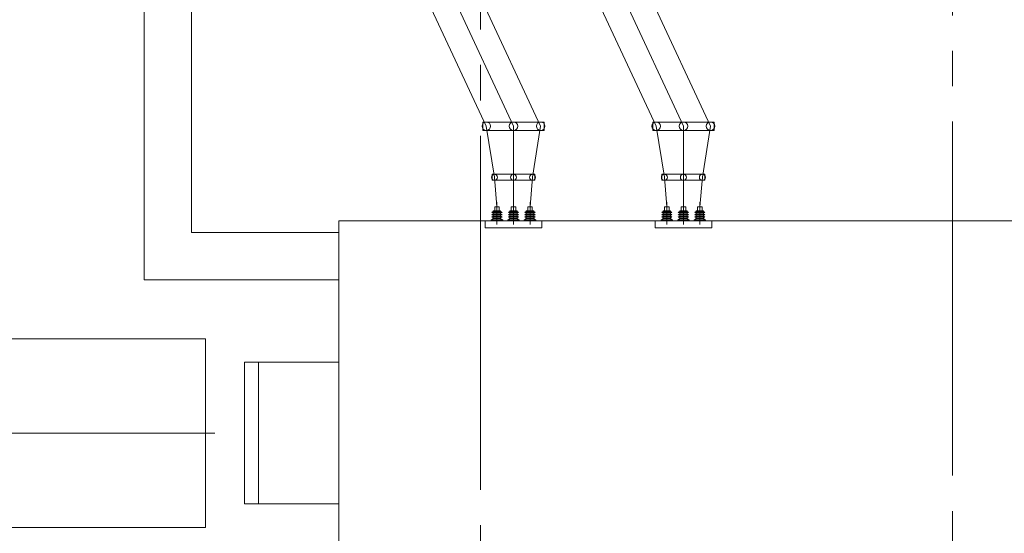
# Model space of a CAD drawing. Header units: millimetres. Extents: x 0 to 420, y 0 to 297.
# Tile 3 of 17: x 78 to 120, y 108 to 130. Entities that reach past the tile are written whole.
import ezdxf

# ---------------------------------------------------------------- set-up
doc = ezdxf.new("R2010")
doc.units = ezdxf.units.MM
doc.linetypes.add('K5LT_AXLED', pattern=[19.5, 15, -1.5, 1.5, -1.5])
doc.linetypes.add('K5LT_THIN', pattern=[0])
doc.layers.add('Ошиновка', color=7, linetype='Continuous', true_color=0xffd700)

# ---------------------------------------------------------------- blocks, each defined once
blk = doc.blocks.new('U83')
at = {"color": 4, "linetype": 'K5LT_THIN', "lineweight": 9, "true_color": 0x00ffff}
for p, q in [((91.6, 121.1), (91.6, 103.1)), ((139.2, 121.1), (91.6, 121.1))]:
    blk.add_line(p, q, dxfattribs=at)
blk = doc.blocks.new('U149')
at = {"color": 4, "linetype": 'K5LT_THIN', "lineweight": 9, "true_color": 0x00ffff}
for p, q in [((87.6, 109.1), (87.6, 115.1)), ((87.6, 115.1), (91.6, 115.1)), ((91.6, 115.1), (91.6, 109.1)), ((91.6, 109.1), (87.6, 109.1))]:
    blk.add_line(p, q, dxfattribs=at)
blk = doc.blocks.new('U361')
at = {"color": 4, "linetype": 'K5LT_THIN', "lineweight": 9, "true_color": 0x00ffff}
for p, q in [((98.3, 121.891), (98.3, 120.945)), ((99, 121.891), (99, 120.945)), ((99.7, 121.891), (99.7, 120.945)), ((98.085, 121.45), (98.144, 121.494)), ((98.085, 121.45), (98.515, 121.45)), ((98.144, 121.516), (98.456, 121.516)), ((98.144, 121.516), (98.456, 121.516)), ((98.144, 121.494), (98.144, 121.516)), ((98.144, 121.494), (98.456, 121.494)), ((98.144, 121.388), (98.144, 121.45)), ((98.203, 121.516), (98.203, 121.688)), ((98.203, 121.688), (98.397, 121.688)), ((98.397, 121.688), (98.397, 121.516)), ((98.456, 121.516), (98.456, 121.494)), ((98.515, 121.45), (98.456, 121.494)), ((98.456, 121.45), (98.456, 121.388)), ((98.785, 121.45), (98.844, 121.494)), ((98.785, 121.45), (99.215, 121.45)), ((98.844, 121.516), (99.156, 121.516)), ((98.844, 121.516), (99.156, 121.516)), ((98.844, 121.494), (98.844, 121.516)), ((98.844, 121.494), (99.156, 121.494)), ((98.844, 121.388), (98.844, 121.45)), ((98.903, 121.516), (98.903, 121.688)), ((98.903, 121.688), (99.097, 121.688)), ((99.097, 121.688), (99.097, 121.516)), ((99.156, 121.516), (99.156, 121.494)), ((99.215, 121.45), (99.156, 121.494)), ((99.156, 121.45), (99.156, 121.388)), ((99.485, 121.45), (99.544, 121.494)), ((99.485, 121.45), (99.915, 121.45)), ((99.544, 121.516), (99.856, 121.516)), ((99.544, 121.516), (99.856, 121.516)), ((99.544, 121.494), (99.544, 121.516)), ((99.544, 121.494), (99.856, 121.494)), ((99.544, 121.388), (99.544, 121.45)), ((99.603, 121.516), (99.603, 121.688)), ((99.603, 121.688), (99.797, 121.688)), ((99.797, 121.688), (99.797, 121.516)), ((99.856, 121.516), (99.856, 121.494)), ((99.915, 121.45), (99.856, 121.494)), ((99.856, 121.45), (99.856, 121.388)), ((97.8, 120.8), (97.8, 121.1)), ((97.8, 121.1), (100.2, 121.1)), ((98.058, 121.1), (98.058, 121.144)), ((98.058, 121.144), (98.542, 121.144)), ((98.542, 121.1), (98.058, 121.1)), ((98.085, 121.344), (98.144, 121.388)), ((98.085, 121.344), (98.515, 121.344)), ((98.085, 121.244), (98.144, 121.288)), ((98.085, 121.244), (98.515, 121.244)), ((98.085, 121.144), (98.144, 121.188)), ((98.085, 121.144), (98.515, 121.144)), ((98.515, 121.144), (98.085, 121.144)), ((98.144, 121.388), (98.456, 121.388)), ((98.144, 121.288), (98.144, 121.344)), ((98.144, 121.288), (98.456, 121.288)), ((98.144, 121.188), (98.144, 121.244)), ((98.144, 121.188), (98.456, 121.188)), ((98.456, 121.144), (98.144, 121.144)), ((98.397, 121.1), (98.203, 121.1)), ((98.515, 121.344), (98.456, 121.388)), ((98.456, 121.344), (98.456, 121.288)), ((98.515, 121.244), (98.456, 121.288)), ((98.456, 121.244), (98.456, 121.188)), ((98.515, 121.144), (98.456, 121.188)), ((98.542, 121.144), (98.542, 121.1)), ((98.758, 121.1), (98.758, 121.144)), ((98.758, 121.144), (99.242, 121.144)), ((99.242, 121.1), (98.758, 121.1)), ((98.785, 121.344), (98.844, 121.388)), ((98.785, 121.344), (99.215, 121.344)), ((98.785, 121.244), (98.844, 121.288)), ((98.785, 121.244), (99.215, 121.244)), ((98.785, 121.144), (98.844, 121.188)), ((98.785, 121.144), (99.215, 121.144)), ((99.215, 121.144), (98.785, 121.144)), ((98.844, 121.388), (99.156, 121.388)), ((98.844, 121.288), (98.844, 121.344)), ((98.844, 121.288), (99.156, 121.288)), ((98.844, 121.188), (98.844, 121.244)), ((98.844, 121.188), (99.156, 121.188)), ((99.156, 121.144), (98.844, 121.144)), ((99.097, 121.1), (98.903, 121.1)), ((99.215, 121.344), (99.156, 121.388)), ((99.156, 121.344), (99.156, 121.288)), ((99.215, 121.244), (99.156, 121.288)), ((99.156, 121.244), (99.156, 121.188)), ((99.215, 121.144), (99.156, 121.188)), ((99.242, 121.144), (99.242, 121.1)), ((99.458, 121.1), (99.458, 121.144)), ((99.458, 121.144), (99.942, 121.144)), ((99.942, 121.1), (99.458, 121.1)), ((99.485, 121.344), (99.544, 121.388)), ((99.485, 121.344), (99.915, 121.344)), ((99.485, 121.244), (99.544, 121.288)), ((99.485, 121.244), (99.915, 121.244)), ((99.485, 121.144), (99.544, 121.188)), ((99.485, 121.144), (99.915, 121.144)), ((99.915, 121.144), (99.485, 121.144)), ((99.544, 121.388), (99.856, 121.388)), ((99.544, 121.288), (99.544, 121.344)), ((99.544, 121.288), (99.856, 121.288)), ((99.544, 121.188), (99.544, 121.244)), ((99.544, 121.188), (99.856, 121.188)), ((99.856, 121.144), (99.544, 121.144)), ((99.797, 121.1), (99.603, 121.1)), ((99.915, 121.344), (99.856, 121.388)), ((99.856, 121.344), (99.856, 121.288)), ((99.915, 121.244), (99.856, 121.288)), ((99.856, 121.244), (99.856, 121.188)), ((99.915, 121.144), (99.856, 121.188)), ((99.942, 121.144), (99.942, 121.1)), ((100.2, 121.1), (100.2, 120.8)), ((100.2, 120.8), (97.8, 120.8))]:
    blk.add_line(p, q, dxfattribs=at)
blk = doc.blocks.new('U362')
at = {"color": 4, "linetype": 'K5LT_THIN', "lineweight": 9, "true_color": 0x00ffff}
for p, q in [((97.7, 125.281), (100.3, 125.281)), ((97.7, 124.918), (97.7, 125.281)), ((100.3, 125.281), (100.3, 124.918)), ((100.3, 124.918), (97.7, 124.918))]:
    blk.add_line(p, q, dxfattribs=at)
for centre, start, end in [((97.849, 125.1), 0, 180), ((99, 125.1), 0, 180), ((100.152, 125.1), 0, 180), ((97.849, 125.1), 180, 0), ((99, 125.1), 180, 0), ((100.152, 125.1), 180, 0)]:
    blk.add_arc(centre, 0.181, start, end, dxfattribs=at)
blk = doc.blocks.new('U363')
at = {"color": 4, "linetype": 'K5LT_THIN', "lineweight": 9, "true_color": 0x00ffff}
for p, q in [((98.09, 123.067), (99.91, 123.067)), ((98.09, 122.813), (98.09, 123.067)), ((99.91, 122.813), (98.09, 122.813)), ((99.91, 123.067), (99.91, 122.813))]:
    blk.add_line(p, q, dxfattribs=at)
for centre, start, end in [((98.194, 122.94), 0, 180), ((98.194, 122.94), 180, 0), ((99, 122.94), 0, 180), ((99, 122.94), 180, 0), ((99.806, 122.94), 0, 180), ((99.806, 122.94), 180, 0)]:
    blk.add_arc(centre, 0.127, start, end, dxfattribs=at)
blk = doc.blocks.new('U366')
at = {"color": 4, "linetype": 'K5LT_THIN', "lineweight": 9, "true_color": 0x00ffff}
for p, q in [((105.5, 121.891), (105.5, 120.945)), ((106.2, 121.891), (106.2, 120.945)), ((106.9, 121.891), (106.9, 120.945)), ((105.285, 121.45), (105.344, 121.494)), ((105.285, 121.45), (105.715, 121.45)), ((105.344, 121.516), (105.656, 121.516)), ((105.344, 121.516), (105.656, 121.516)), ((105.344, 121.494), (105.344, 121.516)), ((105.344, 121.494), (105.656, 121.494)), ((105.344, 121.388), (105.344, 121.45)), ((105.403, 121.516), (105.403, 121.688)), ((105.403, 121.688), (105.597, 121.688)), ((105.597, 121.688), (105.597, 121.516)), ((105.656, 121.516), (105.656, 121.494)), ((105.715, 121.45), (105.656, 121.494)), ((105.656, 121.45), (105.656, 121.388)), ((105.985, 121.45), (106.044, 121.494)), ((105.985, 121.45), (106.415, 121.45)), ((106.044, 121.516), (106.356, 121.516)), ((106.044, 121.516), (106.356, 121.516)), ((106.044, 121.494), (106.044, 121.516)), ((106.044, 121.494), (106.356, 121.494)), ((106.044, 121.388), (106.044, 121.45)), ((106.103, 121.516), (106.103, 121.688)), ((106.103, 121.688), (106.297, 121.688)), ((106.297, 121.688), (106.297, 121.516)), ((106.356, 121.516), (106.356, 121.494)), ((106.415, 121.45), (106.356, 121.494)), ((106.356, 121.45), (106.356, 121.388)), ((106.685, 121.45), (106.744, 121.494)), ((106.685, 121.45), (107.115, 121.45)), ((106.744, 121.516), (107.056, 121.516)), ((106.744, 121.516), (107.056, 121.516)), ((106.744, 121.494), (106.744, 121.516)), ((106.744, 121.494), (107.056, 121.494)), ((106.744, 121.388), (106.744, 121.45)), ((106.803, 121.516), (106.803, 121.688)), ((106.803, 121.688), (106.997, 121.688)), ((106.997, 121.688), (106.997, 121.516)), ((107.056, 121.516), (107.056, 121.494)), ((107.115, 121.45), (107.056, 121.494)), ((107.056, 121.45), (107.056, 121.388)), ((105, 120.8), (105, 121.1)), ((105, 121.1), (107.4, 121.1)), ((105.258, 121.1), (105.258, 121.144)), ((105.258, 121.144), (105.742, 121.144)), ((105.742, 121.1), (105.258, 121.1)), ((105.285, 121.344), (105.344, 121.388)), ((105.285, 121.344), (105.715, 121.344)), ((105.285, 121.244), (105.344, 121.288)), ((105.285, 121.244), (105.715, 121.244)), ((105.285, 121.144), (105.344, 121.188)), ((105.285, 121.144), (105.715, 121.144)), ((105.715, 121.144), (105.285, 121.144)), ((105.344, 121.388), (105.656, 121.388)), ((105.344, 121.288), (105.344, 121.344)), ((105.344, 121.288), (105.656, 121.288)), ((105.344, 121.188), (105.344, 121.244)), ((105.344, 121.188), (105.656, 121.188)), ((105.656, 121.144), (105.344, 121.144)), ((105.597, 121.1), (105.403, 121.1)), ((105.715, 121.344), (105.656, 121.388)), ((105.656, 121.344), (105.656, 121.288)), ((105.715, 121.244), (105.656, 121.288)), ((105.656, 121.244), (105.656, 121.188)), ((105.715, 121.144), (105.656, 121.188)), ((105.742, 121.144), (105.742, 121.1)), ((105.958, 121.1), (105.958, 121.144)), ((105.958, 121.144), (106.442, 121.144)), ((106.442, 121.1), (105.958, 121.1)), ((105.985, 121.344), (106.044, 121.388)), ((105.985, 121.344), (106.415, 121.344)), ((105.985, 121.244), (106.044, 121.288)), ((105.985, 121.244), (106.415, 121.244)), ((105.985, 121.144), (106.044, 121.188)), ((105.985, 121.144), (106.415, 121.144)), ((106.415, 121.144), (105.985, 121.144)), ((106.044, 121.388), (106.356, 121.388)), ((106.044, 121.288), (106.044, 121.344)), ((106.044, 121.288), (106.356, 121.288)), ((106.044, 121.188), (106.044, 121.244)), ((106.044, 121.188), (106.356, 121.188)), ((106.356, 121.144), (106.044, 121.144)), ((106.297, 121.1), (106.103, 121.1)), ((106.415, 121.344), (106.356, 121.388)), ((106.356, 121.344), (106.356, 121.288)), ((106.415, 121.244), (106.356, 121.288)), ((106.356, 121.244), (106.356, 121.188)), ((106.415, 121.144), (106.356, 121.188)), ((106.442, 121.144), (106.442, 121.1)), ((106.658, 121.1), (106.658, 121.144)), ((106.658, 121.144), (107.142, 121.144)), ((107.142, 121.1), (106.658, 121.1)), ((106.685, 121.344), (106.744, 121.388)), ((106.685, 121.344), (107.115, 121.344)), ((106.685, 121.244), (106.744, 121.288)), ((106.685, 121.244), (107.115, 121.244)), ((106.685, 121.144), (106.744, 121.188)), ((106.685, 121.144), (107.115, 121.144)), ((107.115, 121.144), (106.685, 121.144)), ((106.744, 121.388), (107.056, 121.388)), ((106.744, 121.288), (106.744, 121.344)), ((106.744, 121.288), (107.056, 121.288)), ((106.744, 121.188), (106.744, 121.244)), ((106.744, 121.188), (107.056, 121.188)), ((107.056, 121.144), (106.744, 121.144)), ((106.997, 121.1), (106.803, 121.1)), ((107.115, 121.344), (107.056, 121.388)), ((107.056, 121.344), (107.056, 121.288)), ((107.115, 121.244), (107.056, 121.288)), ((107.056, 121.244), (107.056, 121.188)), ((107.115, 121.144), (107.056, 121.188)), ((107.142, 121.144), (107.142, 121.1)), ((107.4, 121.1), (107.4, 120.8)), ((107.4, 120.8), (105, 120.8))]:
    blk.add_line(p, q, dxfattribs=at)
blk = doc.blocks.new('U367')
at = {"color": 4, "linetype": 'K5LT_THIN', "lineweight": 9, "true_color": 0x00ffff}
for p, q in [((104.9, 125.281), (107.5, 125.281)), ((104.9, 124.918), (104.9, 125.281)), ((107.5, 125.281), (107.5, 124.918)), ((107.5, 124.918), (104.9, 124.918))]:
    blk.add_line(p, q, dxfattribs=at)
for centre, start, end in [((105.049, 125.1), 0, 180), ((106.2, 125.1), 0, 180), ((107.352, 125.1), 0, 180), ((105.049, 125.1), 180, 0), ((106.2, 125.1), 180, 0), ((107.352, 125.1), 180, 0)]:
    blk.add_arc(centre, 0.181, start, end, dxfattribs=at)
blk = doc.blocks.new('U368')
at = {"color": 4, "linetype": 'K5LT_THIN', "lineweight": 9, "true_color": 0x00ffff}
for p, q in [((105.29, 123.067), (107.11, 123.067)), ((105.29, 122.813), (105.29, 123.067)), ((107.11, 122.813), (105.29, 122.813)), ((107.11, 123.067), (107.11, 122.813))]:
    blk.add_line(p, q, dxfattribs=at)
for centre, start, end in [((105.394, 122.94), 0, 180), ((105.394, 122.94), 180, 0), ((106.2, 122.94), 0, 180), ((106.2, 122.94), 180, 0), ((107.006, 122.94), 0, 180), ((107.006, 122.94), 180, 0)]:
    blk.add_arc(centre, 0.127, start, end, dxfattribs=at)

msp = doc.modelspace()

# ---------------------------------------------------------------- linework, layer by layer
at = {"color": 2, "linetype": 'K5LT_AXLED', "lineweight": 9, "true_color": 0xffff00}
for p, q in [((117.6, 261.8), (117.6, 88.34)), ((97.6, 261.2), (97.6, 88.34)), ((86.349183, 112.099858), (51.210367, 112.099858))]:
    msp.add_line(p, q, dxfattribs=at)
at = {"color": 4, "linetype": 'K5LT_THIN', "lineweight": 9, "true_color": 0x00ffff}
for p, q in [((83.35, 118.599858), (83.35, 162.099858)), ((85.35, 138.619867), (85.35, 120.599858)), ((91.6, 120.599858), (85.349183, 120.599858)), ((91.6, 118.599858), (83.349183, 118.599858)), ((85.949183, 116.099858), (52, 116.099858)), ((85.949183, 116.099858), (85.949183, 108.099858)), ((88.2, 115.099858), (88.2, 109.099858)), ((85.949183, 108.099858), (51.125792, 108.099858))]:
    msp.add_line(p, q, dxfattribs=at)
at = {"layer": 'Ошиновка', "color": 4, "linetype": 'K5LT_THIN', "lineweight": 9, "true_color": 0x00ffff}
for p, q in [((90.4, 141.099858), (97.848513, 125.099838)), ((99, 125.099858), (91.551487, 141.099878)), ((92.703063, 141.099898), (100.151576, 125.099878)), ((97.6, 141.099858), (105.048513, 125.099838)), ((98.751487, 141.099878), (106.2, 125.099858)), ((99.903063, 141.099898), (107.351576, 125.099878)), ((97.848513, 125.099838), (98.193959, 122.939844)), ((99, 125.099858), (99, 122.939858)), ((100.151576, 125.099878), (99.806103, 122.939872)), ((105.048513, 125.099838), (105.393959, 122.939844)), ((106.2, 125.099858), (106.2, 122.939858)), ((107.351576, 125.099878), (107.006103, 122.939872)), ((98.193959, 122.939844), (98.3, 121.687858)), ((99, 122.939858), (99, 121.687858)), ((99.806103, 122.939872), (99.7, 121.687858)), ((105.393959, 122.939844), (105.5, 121.687858)), ((106.2, 122.939858), (106.2, 121.687858)), ((107.006103, 122.939872), (106.9, 121.687858))]:
    msp.add_line(p, q, dxfattribs=at)

# ---------------------------------------------------------------- block references
for name in ['U362', 'U367', 'U363', 'U368', 'U361', 'U366', 'U83', 'U149']:
    msp.add_blockref(name, (0, 0))

doc.saveas('drawing.dxf')
